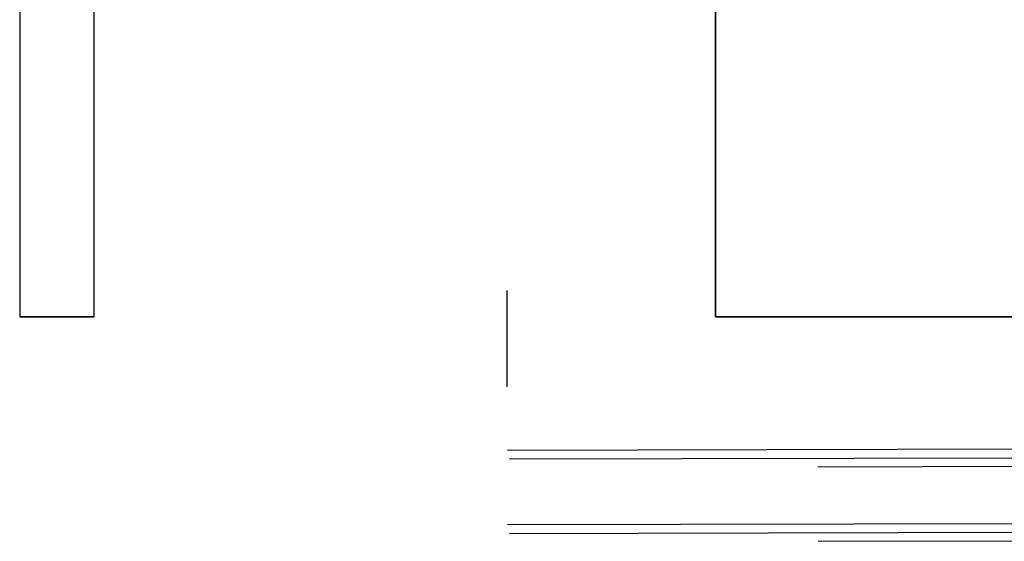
# Model space of a CAD drawing. Header units: millimetres. Extents: x -443 to 78, y -75 to 91.
# Tile 1 of 40: x -443.29 to -427.44, y -74.45 to -66.05. Entities that reach past the tile are written whole.
import ezdxf

# ---------------------------------------------------------------- set-up
doc = ezdxf.new("R2010")
doc.units = ezdxf.units.MM
doc.header["$MEASUREMENT"] = 0
doc.layers.add('Predefinito', color=5, linetype='Continuous')

msp = doc.modelspace()

# ---------------------------------------------------------------- linework, layer by layer
at = {"layer": 'Predefinito'}
for points in [[(-443.2937159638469, 79.16411484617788), (-443.2937159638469, -70.83588515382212)], [(-442.093715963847, -70.83588515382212), (-442.093715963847, 79.16411484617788)], [(-432.093715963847, -70.83588515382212), (-432.093715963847, 79.16411484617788)], [(-432.093715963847, 79.16411484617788), (-432.093715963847, -70.83588515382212)], [(-442.0937159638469, -70.83588515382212), (-442.0937159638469, -56.46725600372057)], [(-443.2937159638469, -57.49921591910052), (-443.2937159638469, -70.83588515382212)], [(-435.4524159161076, -70.41406220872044), (-435.4487773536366, -71.96588077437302)], [(-442.093715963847, -70.83588515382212), (-443.2937159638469, -70.83588515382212)], [(-443.2937159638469, -70.83588515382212), (-442.0937159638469, -70.83588515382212)], [(-153.4937159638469, -70.83588515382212), (-432.093715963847, -70.83588515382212)], [(-432.093715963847, -70.83588515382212), (-153.4937159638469, -70.83588515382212)]]:
    msp.add_lwpolyline(points, dxfattribs=at)
at = {"layer": 'Predefinito', "extrusion": (1, 0, 0)}
for points in [[(-70.83588515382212, 38), (-70.83342155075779, 38.22195943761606), (-70.82594322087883, 38.44580244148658), (-70.8133219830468, 38.67138239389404), (-70.79543423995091, 38.89854437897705), (-70.77216154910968, 39.12712527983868), (-70.74339120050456, 39.35695391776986), (-70.70901679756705, 39.58785123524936), (-70.66893883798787, 39.81963052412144), (-70.62306529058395, 40.0520977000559), (-70.57131216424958, 40.28505162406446), (-70.51360406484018, 40.5182844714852), (-70.44987473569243, 40.75158214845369), (-70.38006757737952, 40.98472475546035), (-70.3041361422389, 41.21748709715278), (-70.2220445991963, 41.44963923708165), (-70.13376816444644, 41.68094709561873), (-70.03929349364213, 41.91117308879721), (-69.93861903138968, 42.14007680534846), (-69.83175531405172, 42.3674157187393), (-69.71872522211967, 42.59294593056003), (-69.5995641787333, 42.81642294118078), (-69.47432029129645, 43.03760244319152), (-69.34305443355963, 43.25624113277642), (-69.20584026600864, 43.47209753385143), (-69.06276419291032, 43.68493282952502), (-68.91392525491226, 43.89451169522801), (-68.75943495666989, 44.10060312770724), (-68.59941702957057, 44.30298126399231), (-68.43400713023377, 44.50142618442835), (-68.2633524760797, 44.69572469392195), (-68.08761141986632, 44.88567107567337), (-67.90695296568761, 45.07106781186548), (-67.72155622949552, 45.25172626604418), (-67.53160984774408, 45.42746732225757), (-67.3373113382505, 45.59812197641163), (-67.13886641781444, 45.76353187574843), (-66.93648828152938, 45.92354980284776), (-66.73039684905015, 46.07804010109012), (-66.52081798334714, 46.22687903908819), (-66.30798268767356, 46.36995511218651), (-66.09212628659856, 46.5071692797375), (-65.87348759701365, 46.63843513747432), (-65.65230809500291, 46.76367902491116), (-65.42883108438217, 46.88284006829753), (-65.20330087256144, 46.99587016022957), (-64.9759619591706, 47.10273387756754), (-64.74705824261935, 47.20340833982), (-64.51683224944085, 47.2978830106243), (-64.28552439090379, 47.38615944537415), (-64.05337225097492, 47.46825098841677), (-63.8206099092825, 47.54418242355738), (-63.58746730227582, 47.61398958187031), (-63.35416962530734, 47.67771891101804), (-63.12093677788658, 47.73542701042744), (-62.88798285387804, 47.78718013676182), (-62.65551567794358, 47.83305368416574), (-62.42373638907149, 47.87313164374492), (-62.19283907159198, 47.90750604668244), (-61.96301043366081, 47.93627639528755), (-61.73442953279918, 47.95954908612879), (-61.50726754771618, 47.97743682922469), (-61.2816875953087, 47.9900580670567), (-61.05784459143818, 47.99753639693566), (-60.83588515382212, 48)], [(-60.83588515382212, 48), (-61.05784459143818, 47.99753639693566), (-61.2816875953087, 47.9900580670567), (-61.50726754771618, 47.97743682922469), (-61.73442953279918, 47.95954908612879), (-61.96301043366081, 47.93627639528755), (-62.19283907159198, 47.90750604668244), (-62.42373638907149, 47.87313164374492), (-62.65551567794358, 47.83305368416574), (-62.88798285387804, 47.78718013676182), (-63.12093677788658, 47.73542701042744), (-63.35416962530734, 47.67771891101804), (-63.58746730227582, 47.61398958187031), (-63.8206099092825, 47.54418242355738), (-64.05337225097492, 47.46825098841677), (-64.28552439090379, 47.38615944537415), (-64.51683224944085, 47.2978830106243), (-64.74705824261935, 47.20340833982), (-64.9759619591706, 47.10273387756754), (-65.20330087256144, 46.99587016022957), (-65.42883108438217, 46.88284006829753), (-65.65230809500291, 46.76367902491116), (-65.87348759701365, 46.63843513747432), (-66.09212628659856, 46.5071692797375), (-66.30798268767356, 46.36995511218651), (-66.52081798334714, 46.22687903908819), (-66.73039684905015, 46.07804010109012), (-66.93648828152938, 45.92354980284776), (-67.13886641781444, 45.76353187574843), (-67.3373113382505, 45.59812197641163), (-67.53160984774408, 45.42746732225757), (-67.72155622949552, 45.25172626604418), (-67.90695296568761, 45.07106781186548), (-68.08761141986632, 44.88567107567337), (-68.2633524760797, 44.69572469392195), (-68.43400713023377, 44.50142618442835), (-68.59941702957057, 44.30298126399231), (-68.75943495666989, 44.10060312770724), (-68.91392525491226, 43.89451169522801), (-69.06276419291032, 43.68493282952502), (-69.20584026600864, 43.47209753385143), (-69.34305443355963, 43.25624113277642), (-69.47432029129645, 43.03760244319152), (-69.5995641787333, 42.81642294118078), (-69.71872522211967, 42.59294593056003), (-69.83175531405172, 42.3674157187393), (-69.93861903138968, 42.14007680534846), (-70.03929349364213, 41.91117308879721), (-70.13376816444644, 41.68094709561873), (-70.2220445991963, 41.44963923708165), (-70.3041361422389, 41.21748709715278), (-70.38006757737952, 40.98472475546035), (-70.44987473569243, 40.75158214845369), (-70.51360406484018, 40.5182844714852), (-70.57131216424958, 40.28505162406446), (-70.62306529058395, 40.0520977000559), (-70.66893883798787, 39.81963052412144), (-70.70901679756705, 39.58785123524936), (-70.74339120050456, 39.35695391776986), (-70.77216154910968, 39.12712527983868), (-70.79543423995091, 38.89854437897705), (-70.8133219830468, 38.67138239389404), (-70.82594322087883, 38.44580244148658), (-70.83342155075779, 38.22195943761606), (-70.83588515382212, 38)], [(-60.83588515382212, 48), (-61.05784459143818, 47.99753639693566), (-61.2816875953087, 47.9900580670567), (-61.50726754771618, 47.97743682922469), (-61.73442953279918, 47.95954908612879), (-61.96301043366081, 47.93627639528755), (-62.19283907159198, 47.90750604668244), (-62.42373638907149, 47.87313164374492), (-62.65551567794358, 47.83305368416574), (-62.88798285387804, 47.78718013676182), (-63.12093677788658, 47.73542701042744), (-63.35416962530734, 47.67771891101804), (-63.58746730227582, 47.61398958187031), (-63.8206099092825, 47.54418242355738), (-64.05337225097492, 47.46825098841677), (-64.28552439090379, 47.38615944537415), (-64.51683224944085, 47.2978830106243), (-64.74705824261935, 47.20340833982), (-64.9759619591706, 47.10273387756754), (-65.20330087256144, 46.99587016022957), (-65.42883108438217, 46.88284006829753), (-65.65230809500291, 46.76367902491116), (-65.87348759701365, 46.63843513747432), (-66.09212628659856, 46.5071692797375), (-66.30798268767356, 46.36995511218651), (-66.52081798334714, 46.22687903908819), (-66.73039684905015, 46.07804010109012), (-66.93648828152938, 45.92354980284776), (-67.13886641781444, 45.76353187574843), (-67.3373113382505, 45.59812197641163), (-67.53160984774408, 45.42746732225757), (-67.72155622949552, 45.25172626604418), (-67.90695296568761, 45.07106781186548), (-68.08761141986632, 44.88567107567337), (-68.2633524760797, 44.69572469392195), (-68.43400713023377, 44.50142618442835), (-68.59941702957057, 44.30298126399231), (-68.75943495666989, 44.10060312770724), (-68.91392525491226, 43.89451169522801), (-69.06276419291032, 43.68493282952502), (-69.20584026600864, 43.47209753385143), (-69.34305443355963, 43.25624113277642), (-69.47432029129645, 43.03760244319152), (-69.5995641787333, 42.81642294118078), (-69.71872522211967, 42.59294593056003), (-69.83175531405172, 42.3674157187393), (-69.93861903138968, 42.14007680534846), (-70.03929349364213, 41.91117308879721), (-70.13376816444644, 41.68094709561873), (-70.2220445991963, 41.44963923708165), (-70.3041361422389, 41.21748709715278), (-70.38006757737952, 40.98472475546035), (-70.44987473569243, 40.75158214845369), (-70.51360406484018, 40.5182844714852), (-70.57131216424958, 40.28505162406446), (-70.62306529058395, 40.0520977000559), (-70.66893883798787, 39.81963052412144), (-70.70901679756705, 39.58785123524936), (-70.74339120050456, 39.35695391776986), (-70.77216154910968, 39.12712527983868), (-70.79543423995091, 38.89854437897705), (-70.8133219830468, 38.67138239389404), (-70.82594322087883, 38.44580244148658), (-70.83342155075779, 38.22195943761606), (-70.83588515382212, 38)], [(-70.83588515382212, 11.2), (-70.83588515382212, 38)], [(-70.83588515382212, 38), (-70.83588515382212, 11.2)]]:
    msp.add_lwpolyline(points, dxfattribs=at)
at = {"layer": 'Predefinito', "extrusion": (0.9999972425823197, 0.002344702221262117, 0.000131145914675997)}
msp.add_lwpolyline([(-62.53041606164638, 38.43723452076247), (-62.7419281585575, 38.4231537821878), (-62.95479248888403, 38.40442524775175), (-63.16887378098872, 38.38095194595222), (-63.38403053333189, 38.35264136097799), (-63.60011514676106, 38.31940585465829), (-63.81697408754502, 38.28116308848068), (-64.03444808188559, 38.2378364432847), (-64.25237234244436, 38.18935543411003), (-64.47057682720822, 38.13565611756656), (-64.68888653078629, 38.07668148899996), (-64.90712180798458, 38.01238186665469), (-65.12509872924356, 37.94271525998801), (-65.34262946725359, 37.86764771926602), (-65.55952271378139, 37.78715366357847), (-65.7755841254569, 37.70121618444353), (-65.99061679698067, 37.60982732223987), (-66.20442175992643, 37.51298831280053), (-66.41679850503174, 37.41070980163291), (-66.6275455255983, 37.30301202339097), (-66.83646087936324, 37.1899249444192), (-67.0433427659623, 37.07148836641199), (-67.24799011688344, 36.94775198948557), (-67.45020319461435, 36.81877543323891), (-67.64978419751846, 36.68462821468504), (-67.84653786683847, 36.54538968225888), (-68.04027209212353, 36.40114890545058), (-68.230798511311, 36.25200451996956), (-68.41793310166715, 36.09806452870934), (-68.60149675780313, 35.93944605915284), (-68.78131585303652, 35.77627507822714), (-68.95722278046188, 35.60868606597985), (-69.12905647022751, 35.43682164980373), (-69.29666287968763, 35.26083220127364), (-69.4598954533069, 35.08087539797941), (-69.61861554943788, 34.8971157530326), (-69.77269283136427, 34.70972411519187), (-69.92200562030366, 34.518877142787), (-70.06644120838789, 34.32475675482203), (-70.20589612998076, 34.1275495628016), (-70.34027639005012, 33.92744628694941), (-70.46949764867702, 33.72464116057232), (-70.59348536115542, 33.51933132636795), (-70.71217487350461, 33.3117162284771), (-70.82551147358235, 33.10199700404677), (-70.93345039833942, 32.89037587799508), (-71.03595679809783, 32.67705556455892), (-71.13300565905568, 32.46223867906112), (-71.22458168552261, 32.24612716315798), (-71.31067914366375, 32.02892172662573), (-71.3913016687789, 31.81082130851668), (-71.46646203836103, 31.59202256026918), (-71.53618191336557, 31.37271935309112), (-71.60049155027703, 31.15310231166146), (-71.65942948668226, 30.93335837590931), (-71.71304220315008, 30.71367039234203), (-71.76138376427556, 30.49421673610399), (-71.80451544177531, 30.27517096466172), (-71.84250532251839, 30.05670150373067), (-71.87542790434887, 29.83897136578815), (-71.90336368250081, 29.62213790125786), (-71.92639872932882, 29.40635258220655), (-71.94462426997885, 29.1917608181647), (-71.95813625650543, 28.97850180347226), (-71.9670349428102, 28.76670839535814)], dxfattribs=at)
at = {"layer": 'Predefinito', "extrusion": (0.9999972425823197, 0.002344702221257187, 0.0001311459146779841)}
msp.add_lwpolyline([(-73.16644371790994, 28.80437257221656), (-73.15647718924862, 29.04158118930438), (-73.14134376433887, 29.28043128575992), (-73.12093115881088, 29.52077406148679), (-73.0951319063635, 29.76245361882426), (-73.06384383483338, 30.00530709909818), (-73.02697054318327, 30.2491648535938), (-72.98442187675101, 30.49385064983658), (-72.93611439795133, 30.73918191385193), (-72.88197184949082, 30.98497000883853), (-72.8219256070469, 31.23102055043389), (-72.75591511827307, 31.47713375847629), (-72.68388832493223, 31.72310484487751), (-72.60580206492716, 31.96872443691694), (-72.5216224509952, 32.21377903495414), (-72.43132522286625, 32.45805150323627), (-72.3348960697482, 32.7013215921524), (-72.23233092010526, 32.94336648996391), (-72.12363619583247, 33.18396140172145), (-72.0088290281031, 33.42288015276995), (-71.8879374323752, 33.65989581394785), (-71.76100044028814, 33.89478134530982), (-71.62806818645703, 34.12731025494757), (-71.48920194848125, 34.35725726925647), (-71.34447413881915, 34.5843990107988), (-71.19396824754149, 34.80851467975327), (-71.03777873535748, 35.02938673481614), (-70.87601087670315, 35.24680156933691), (-70.70878055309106, 35.46055017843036), (-70.53621399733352, 35.67042881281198), (-70.35844748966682, 35.87623961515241), (-70.17562700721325, 36.07779123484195), (-69.98790782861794, 36.27489941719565), (-69.79545409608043, 36.4673875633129), (-69.59843833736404, 36.65508725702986), (-69.39704095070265, 36.83783875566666), (-69.19144965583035, 37.01549144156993), (-68.98185891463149, 37.18790423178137), (-68.76846932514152, 37.35494594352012), (-68.55148699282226, 37.51649561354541), (-68.33112288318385, 37.67244276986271), (-68.10759215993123, 37.82268765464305), (-67.88111351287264, 37.96714139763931), (-67.65190847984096, 38.10572613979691), (-67.42020076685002, 38.23837510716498), (-67.18621557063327, 38.36503263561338), (-66.95017890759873, 38.48565414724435), (-66.71231695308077, 38.60020607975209), (-66.47285539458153, 38.70866577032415), (-66.2320188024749, 38.81102129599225), (-65.99003002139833, 38.90727127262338), (-65.74710958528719, 38.99742461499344), (-65.50347515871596, 39.08150026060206), (-65.25934100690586, 39.15952686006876), (-65.01491749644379, 39.23154243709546), (-64.77041062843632, 39.29759402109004), (-64.5260216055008, 39.35773725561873), (-64.28194643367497, 39.41203598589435), (-64.03837556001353, 39.46056182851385), (-63.79549354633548, 39.50339372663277), (-63.55347877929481, 39.54061749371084), (-63.31250321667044, 39.57232534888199), (-63.07273216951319, 39.59861544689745), (-62.83432411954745, 39.61959140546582), (-62.59743057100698, 39.63536183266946)], dxfattribs=at)
at = {"layer": 'Predefinito', "extrusion": (0, 1, 0)}
for points in [[(443.2937159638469, 11.2), (443.2909567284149, 10.95140542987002), (443.2825809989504, 10.70070126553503), (443.2684452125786, 10.44805171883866), (443.2484109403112, 10.1936302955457), (443.222345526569, 9.937619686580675), (443.1901227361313, 9.680211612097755), (443.1516234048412, 9.421606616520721), (443.1067360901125, 9.162013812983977), (443.0553577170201, 8.901650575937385), (442.9973942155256, 8.640742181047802), (442.9327611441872, 8.37952139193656), (442.8613842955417, 8.11822799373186), (442.7832002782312, 7.857108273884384), (442.6981570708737, 7.596414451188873), (442.6062145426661, 7.336404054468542), (442.5073449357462, 7.077339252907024), (442.4015333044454, 6.819486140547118), (442.2887779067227, 6.563113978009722), (442.1690905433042, 6.308494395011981), (442.0424968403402, 6.055900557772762), (441.9090364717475, 5.805606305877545), (441.7687633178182, 5.557885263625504), (441.621745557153, 5.313009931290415), (441.4680656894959, 5.071250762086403), (441.3078204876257, 4.832875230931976), (441.1411208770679, 4.598146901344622), (440.9680917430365, 4.367324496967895), (440.7888716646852, 4.140660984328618), (440.603612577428, 3.918402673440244), (440.4124793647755, 3.700788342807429), (440.2156493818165, 3.488048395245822), (440.0133119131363, 3.280404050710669), (439.8056675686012, 3.07806658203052), (439.5929276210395, 2.881236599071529), (439.3753132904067, 2.690103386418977), (439.1530549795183, 2.504844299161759), (438.9263914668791, 2.325624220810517), (438.6955690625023, 2.152595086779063), (438.460840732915, 1.985895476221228), (438.2224652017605, 1.825650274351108), (437.9807060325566, 1.671970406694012), (437.7358307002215, 1.524952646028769), (437.4881096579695, 1.384679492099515), (437.2378154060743, 1.251219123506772), (436.9852215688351, 1.12462542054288), (436.7306019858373, 1.004938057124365), (436.4742298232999, 0.8921826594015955), (436.21637671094, 0.786371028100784), (435.9573119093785, 0.6875014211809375), (435.6973015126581, 0.5955588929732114), (435.4366076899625, 0.5105156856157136), (435.1754879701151, 0.432331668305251), (434.9141945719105, 0.3609548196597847), (434.6529737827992, 0.2963217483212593), (434.3920653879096, 0.2383582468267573), (434.131702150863, 0.1869798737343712), (433.8721093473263, 0.1420925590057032), (433.6135043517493, 0.103593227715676), (433.3560962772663, 0.0713704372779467), (433.1000856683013, 0.0453050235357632), (432.8456642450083, 0.0252707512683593), (432.5930146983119, 0.0111349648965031), (432.342310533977, 0.0027592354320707), (432.093715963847, 4.7e-15)], [(432.093715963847, 1.2), (432.3156754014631, 1.202463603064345), (432.5395184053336, 1.209941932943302), (432.765098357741, 1.222563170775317), (432.9922603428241, 1.240450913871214), (433.2208412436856, 1.263723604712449), (433.4506698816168, 1.292493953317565), (433.6815671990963, 1.32686835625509), (433.9133464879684, 1.366946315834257), (434.1458136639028, 1.412819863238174), (434.3787675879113, 1.464572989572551), (434.6120004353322, 1.522281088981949), (434.8452981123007, 1.586010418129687), (435.0784407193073, 1.6558175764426), (435.3112030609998, 1.731749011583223), (435.5433552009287, 1.813840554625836), (435.7746630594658, 1.9021169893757), (436.0048890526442, 1.996591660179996), (436.2337927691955, 2.097266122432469), (436.4611316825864, 2.204129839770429), (436.6866618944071, 2.317159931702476), (436.9101389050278, 2.436320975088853), (437.1313184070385, 2.561564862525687), (437.3499570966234, 2.692830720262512), (437.5658134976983, 2.830044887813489), (437.7786487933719, 2.973120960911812), (437.988227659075, 3.121959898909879), (438.1943190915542, 3.276450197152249), (438.3966972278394, 3.436468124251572), (438.5951421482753, 3.601878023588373), (438.7894406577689, 3.772532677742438), (438.9793870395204, 3.948273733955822), (439.1647837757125, 4.128932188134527), (439.3454422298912, 4.314328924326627), (439.5211832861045, 4.504275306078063), (439.6918379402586, 4.698573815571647), (439.8572478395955, 4.897018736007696), (440.0172657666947, 5.099396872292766), (440.1717560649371, 5.305488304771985), (440.3205950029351, 5.51506717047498), (440.4636710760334, 5.727902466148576), (440.6008852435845, 5.943758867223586), (440.7321511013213, 6.162397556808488), (440.8573949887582, 6.383577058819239), (440.9765560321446, 6.607054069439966), (441.0895861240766, 6.832584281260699), (441.1964498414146, 7.059923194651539), (441.297124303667, 7.288826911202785), (441.3915989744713, 7.519052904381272), (441.4798754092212, 7.750360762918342), (441.5619669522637, 7.982512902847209), (441.6378983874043, 8.21527524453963), (441.7077055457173, 8.448417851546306), (441.771434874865, 8.681715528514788), (441.8291429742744, 8.91494837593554), (441.8808961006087, 9.147902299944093), (441.9267696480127, 9.38036947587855), (441.9668476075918, 9.612148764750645), (442.0012220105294, 9.843046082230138), (442.0299923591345, 10.07287472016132), (442.0532650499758, 10.30145562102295), (442.0711527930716, 10.52861760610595), (442.0837740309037, 10.75419755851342), (442.0912523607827, 10.97804056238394), (442.093715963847, 11.2)]]:
    msp.add_lwpolyline(points, dxfattribs=at)
at = {"layer": 'Predefinito', "extrusion": (-0.0001311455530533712, -3.074981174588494e-07, 0.9999999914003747)}
msp.add_lwpolyline([(-140.4425843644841, -72.29652971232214), (-435.4417734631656, -72.98821686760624)], dxfattribs=at)
at = {"layer": 'Predefinito', "extrusion": (7.342727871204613e-05, 1.716938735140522e-07, 0.9999999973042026)}
msp.add_lwpolyline([(-435.4101584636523, -73.12431051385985), (-140.4912124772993, -72.43470609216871)], dxfattribs=at)
at = {"layer": 'Predefinito', "extrusion": (-0.0001311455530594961, -3.074981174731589e-07, 0.9999999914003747)}
msp.add_lwpolyline([(-430.4411442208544, -73.25072204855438), (-145.4419276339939, -72.58248191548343)], dxfattribs=at)
at = {"layer": 'Predefinito', "extrusion": (0.9999999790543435, 6.423974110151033e-06, 0.0002045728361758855)}
msp.add_lwpolyline([(-72.98542842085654, 28.79865927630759), (-73.1027223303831, 25.06340959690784)], dxfattribs=at)
at = {"layer": 'Predefinito', "extrusion": (0.9999972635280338, 0.002338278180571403, -7.342747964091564e-05)}
msp.add_lwpolyline([(-73.28653751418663, 24.98000788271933), (-72.08712873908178, 24.94234370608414)], dxfattribs=at)
at = {"layer": 'Predefinito', "extrusion": (-0.00233943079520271, 0.9995045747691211, -0.03138681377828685)}
msp.add_lwpolyline([(435.6146943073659, 22.69947155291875), (435.6134479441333, 22.58849199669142), (435.6096940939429, 22.47657098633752), (435.6033686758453, 22.36378183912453), (435.5944099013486, 22.25020202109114), (435.5827585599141, 22.13591309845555), (435.5683583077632, 22.02100066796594), (435.5511559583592, 21.90555426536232), (435.5311017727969, 21.78966725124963), (435.508149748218, 21.67343667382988), (435.4822579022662, 21.55696310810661), (435.4533885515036, 21.44035047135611), (435.4215085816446, 21.32370581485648), (435.3865897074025, 21.20713909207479), (435.3486087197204, 21.09076290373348), (435.3075477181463, 20.97469222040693), (435.2633943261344, 20.85904408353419), (435.216141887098, 20.7439372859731), (435.1657896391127, 20.629492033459), (435.1123428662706, 20.51582958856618), (435.0558130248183, 20.40307189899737), (434.9962178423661, 20.29134121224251), (434.9335813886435, 20.18075967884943), (434.8679341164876, 20.07144894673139), (434.7993128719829, 19.96352974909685), (434.7277608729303, 19.85712148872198), (434.6533276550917, 19.75234182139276), (434.5760689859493, 19.64930624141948), (434.496046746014, 19.54812767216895), (434.4133287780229, 19.44891606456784), (434.3279887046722, 19.35177800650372), (434.2401057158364, 19.25681634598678), (434.1497643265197, 19.1641298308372), (434.057054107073, 19.07381276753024), (433.9620693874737, 18.98595470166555), (433.8649089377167, 18.90064012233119), (433.76567562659, 18.81794819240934), (433.6644760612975, 18.73795250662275), (433.5614202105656, 18.66072087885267), (433.4566210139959, 18.58631515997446), (433.3501939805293, 18.51479108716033), (433.242256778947, 18.4461981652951), (433.1329288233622, 18.38057958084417), (433.0223308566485, 18.31797214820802), (432.9105845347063, 18.25840628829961), (432.7978120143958, 18.20190603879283), (432.6841355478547, 18.14848909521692), (432.5696770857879, 18.09816688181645), (432.4545578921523, 18.05094465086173), (432.3388981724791, 18.00682160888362), (432.2228167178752, 17.96579106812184), (432.1064305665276, 17.927840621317), (431.9898546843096, 17.89295233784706), (431.873201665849, 17.86110297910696), (431.7565814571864, 17.83226423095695), (431.6401011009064, 17.80640295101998), (431.5238645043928, 17.78348142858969), (431.4079722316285, 17.7634576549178), (431.2925213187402, 17.74628560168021), (431.177605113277, 17.73191550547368), (431.0633131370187, 17.72029415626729), (430.9497309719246, 17.71136518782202), (430.8369401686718, 17.70506936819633), (430.7250181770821, 17.70134488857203), (430.6140382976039, 17.70012764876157)], dxfattribs=at)
at = {"layer": 'Predefinito', "extrusion": (0.999997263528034, 0.002338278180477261, -7.342747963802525e-05)}
msp.add_lwpolyline([(-72.24403068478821, 19.94583011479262), (-73.44343945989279, 19.98349429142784)], dxfattribs=at)
at = {"layer": 'Predefinito', "extrusion": (-0.0001311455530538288, -3.074981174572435e-07, 0.9999999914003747)}
msp.add_lwpolyline([(-140.4397721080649, -73.49593519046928), (-435.4389612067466, -74.18762234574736)], dxfattribs=at)
at = {"layer": 'Predefinito', "extrusion": (-6.423973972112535e-06, 0.9999999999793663, 0)}
msp.add_lwpolyline([(145.4428424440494, 20.04412114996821), (430.4436163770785, 19.98581773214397)], dxfattribs=at)
at = {"layer": 'Predefinito', "extrusion": (-0.002339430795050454, 0.9995045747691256, -0.03138681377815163)}
msp.add_lwpolyline([(430.614038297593, 17.70012764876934), (430.7250181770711, 17.70134488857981), (430.8369401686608, 17.7050693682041), (430.9497309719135, 17.71136518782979), (431.0633131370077, 17.72029415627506), (431.1776051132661, 17.73191550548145), (431.2925213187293, 17.74628560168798), (431.4079722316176, 17.76345765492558), (431.5238645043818, 17.78348142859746), (431.6401011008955, 17.80640295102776), (431.7565814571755, 17.83226423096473), (431.873201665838, 17.86110297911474), (431.9898546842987, 17.89295233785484), (432.1064305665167, 17.92784062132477), (432.2228167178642, 17.96579106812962), (432.3388981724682, 18.0068216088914), (432.4545578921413, 18.05094465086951), (432.569677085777, 18.09816688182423), (432.6841355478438, 18.14848909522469), (432.7978120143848, 18.2019060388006), (432.9105845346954, 18.25840628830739), (433.0223308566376, 18.31797214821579), (433.1329288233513, 18.38057958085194), (433.2422567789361, 18.44619816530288), (433.3501939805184, 18.51479108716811), (433.4566210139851, 18.58631515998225), (433.5614202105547, 18.66072087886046), (433.6644760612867, 18.73795250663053), (433.7656756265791, 18.81794819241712), (433.8649089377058, 18.90064012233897), (433.9620693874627, 18.98595470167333), (434.0570541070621, 19.07381276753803), (434.1497643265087, 19.16412983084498), (434.2401057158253, 19.25681634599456), (434.3279887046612, 19.3517780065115), (434.4133287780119, 19.44891606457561), (434.496046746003, 19.54812767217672), (434.5760689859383, 19.64930624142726), (434.6533276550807, 19.75234182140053), (434.7277608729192, 19.85712148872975), (434.7993128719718, 19.96352974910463), (434.8679341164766, 20.07144894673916), (434.9335813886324, 20.1807596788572), (434.996217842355, 20.29134121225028), (435.0558130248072, 20.40307189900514), (435.1123428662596, 20.51582958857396), (435.1657896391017, 20.62949203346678), (435.216141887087, 20.74393728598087), (435.2633943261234, 20.85904408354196), (435.3075477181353, 20.9746922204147), (435.3486087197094, 21.09076290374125), (435.3865897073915, 21.20713909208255), (435.4215085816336, 21.32370581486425), (435.4533885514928, 21.44035047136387), (435.4822579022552, 21.55696310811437), (435.5081497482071, 21.67343667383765), (435.5311017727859, 21.78966725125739), (435.5511559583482, 21.90555426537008), (435.5683583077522, 22.02100066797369), (435.5827585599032, 22.13591309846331), (435.5944099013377, 22.2502020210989), (435.6033686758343, 22.36378183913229), (435.609694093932, 22.47657098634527), (435.6134479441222, 22.58849199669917), (435.6146943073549, 22.6994715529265)], dxfattribs=at)
at = {"layer": 'Predefinito', "extrusion": (7.34272787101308e-05, 1.716938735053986e-07, 0.9999999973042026)}
msp.add_lwpolyline([(-435.4073539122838, -74.32371601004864), (-140.4884079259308, -73.63411158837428)], dxfattribs=at)
at = {"layer": 'Predefinito', "extrusion": (-0.0001311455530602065, -3.074981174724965e-07, 0.9999999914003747)}
msp.add_lwpolyline([(-430.4383319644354, -74.4501275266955), (-145.4391153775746, -73.7818873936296)], dxfattribs=at)
at = {"layer": 'Predefinito', "extrusion": (0.9999999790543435, 6.423974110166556e-06, 0.0002045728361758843)}
msp.add_lwpolyline([(-74.30212783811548, 25.1010731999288), (-74.18483392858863, 28.83632287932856)], dxfattribs=at)
at = {"layer": 'Predefinito', "extrusion": (-0.002339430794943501, 0.9995045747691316, -0.03138681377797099)}
msp.add_lwpolyline([(430.6140382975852, 17.7001276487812), (430.7250181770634, 17.70134488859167), (430.836940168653, 17.70506936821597), (430.9497309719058, 17.71136518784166), (431.063313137, 17.72029415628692), (431.1776051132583, 17.73191550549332), (431.2925213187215, 17.74628560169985), (431.4079722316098, 17.76345765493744), (431.523864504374, 17.78348142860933), (431.6401011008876, 17.80640295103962), (431.7565814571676, 17.8322642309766), (431.8732016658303, 17.8611029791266), (431.9898546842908, 17.89295233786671), (432.1064305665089, 17.92784062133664), (432.2228167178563, 17.96579106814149), (432.3388981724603, 18.00682160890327), (432.4545578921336, 18.05094465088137), (432.5696770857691, 18.09816688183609), (432.6841355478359, 18.14848909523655), (432.797812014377, 18.20190603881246), (432.9105845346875, 18.25840628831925), (433.0223308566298, 18.31797214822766), (433.1329288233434, 18.38057958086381), (433.2422567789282, 18.44619816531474), (433.3501939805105, 18.51479108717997), (433.4566210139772, 18.5863151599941), (433.5614202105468, 18.66072087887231), (433.6644760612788, 18.73795250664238), (433.7656756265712, 18.81794819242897), (433.8649089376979, 18.90064012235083), (433.9620693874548, 18.98595470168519), (434.0570541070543, 19.07381276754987), (434.1497643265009, 19.16412983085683), (434.2401057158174, 19.25681634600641), (434.3279887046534, 19.35177800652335), (434.413328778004, 19.44891606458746), (434.4960467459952, 19.54812767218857), (434.5760689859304, 19.64930624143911), (434.6533276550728, 19.75234182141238), (434.7277608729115, 19.8571214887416), (434.799312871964, 19.96352974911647), (434.8679341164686, 20.071448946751), (434.9335813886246, 20.18075967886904), (434.9962178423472, 20.29134121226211), (435.0558130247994, 20.40307189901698), (435.1123428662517, 20.51582958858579), (435.1657896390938, 20.62949203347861), (435.2161418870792, 20.74393728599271), (435.2633943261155, 20.85904408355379), (435.3075477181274, 20.97469222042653), (435.3486087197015, 21.09076290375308), (435.3865897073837, 21.20713909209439), (435.4215085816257, 21.32370581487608), (435.4533885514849, 21.4403504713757), (435.4822579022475, 21.55696310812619), (435.5081497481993, 21.67343667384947), (435.5311017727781, 21.78966725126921), (435.5511559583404, 21.9055542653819), (435.5683583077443, 22.02100066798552), (435.5827585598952, 22.13591309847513), (435.5944099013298, 22.25020202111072), (435.6033686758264, 22.3637818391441), (435.6096940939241, 22.47657098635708), (435.6134479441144, 22.58849199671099), (435.6146943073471, 22.69947155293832)], dxfattribs=at)

doc.saveas('drawing.dxf')
